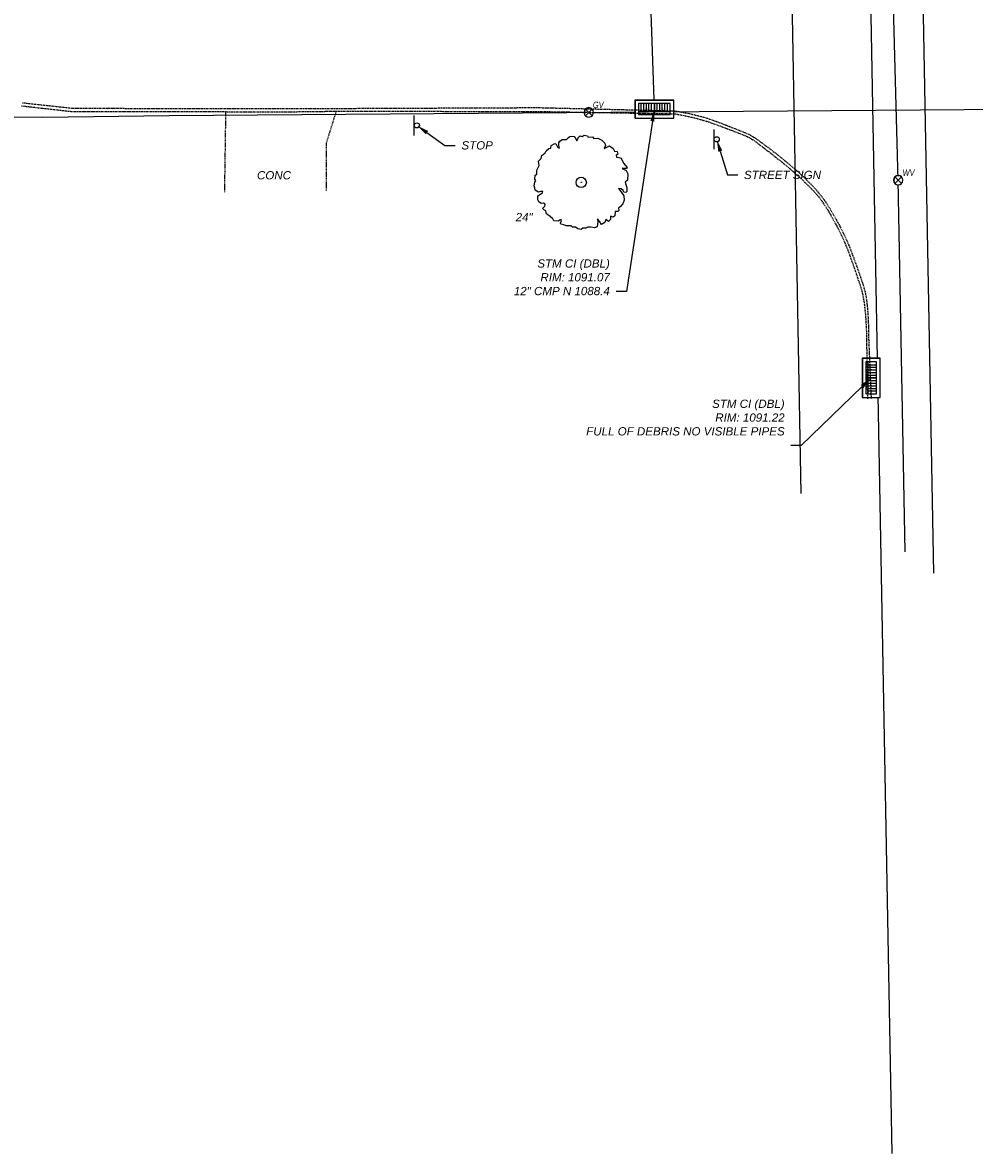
# Model space of a CAD drawing. Extents: x 193346 to 196005, y 288562 to 289022.
# Tile 9 of 12: x 195635 to 195819, y 288562 to 288780. Entities that reach past the tile are written whole.
import ezdxf
from ezdxf import colors
from ezdxf.entities.mleader import LeaderData, LeaderLine
from ezdxf.enums import TextEntityAlignment as Align
from ezdxf.math import Vec2, Vec3

# ---------------------------------------------------------------- set-up
doc = ezdxf.new("R2010")
doc.units = 0
doc.header["$MEASUREMENT"] = 0
doc.linetypes.add('c_x-pv-curb', pattern=[0.25, 0.2, -0.05])
doc.linetypes.add('c_x-pv-drive', pattern=[0.2, 0.15, -0.05])
for name, color, linetype in [('C_X-FE-Sign', 237, 'Continuous'), ('C_X-FE-Sign-Text', 237, 'Continuous'), ('C_X-PV-Curb-Back', 251, 'c_x-pv-curb'), ('C_X-PV-Curb-Face', 252, 'c_x-pv-curb'), ('C_X-PV-Drive-Asph', 251, 'c_x-pv-drive'), ('C_X-PV-Drive-Conc', 251, 'c_x-pv-drive'), ('C_X-PV-Text', 251, 'Continuous'), ('C_X-UT-Gas-Line', 44, 'c_x-ut-gas-line-t'), ('C_X-UT-Gas-Struc', 44, 'Continuous'), ('C_X-UT-Gas-Struc-WO', 7, 'Continuous'), ('C_X-UT-Misc-Line-OH', 94, 'c_x-ut-misc-line-oh-t'), ('C_X-UT-San-Line', 34, 'c_x-ut-san-line-t'), ('C_X-UT-San-Text', 34, 'Continuous'), ('C_X-UT-Stm-Line', 204, 'c_x-ut-stm-line-t'), ('C_X-UT-Stm-Struc', 204, 'Continuous'), ('C_X-UT-Stm-Struc-WO', 7, 'Continuous'), ('C_X-UT-Stm-Text', 204, 'Continuous'), ('C_X-UT-Wat-Line', 154, 'c_x-ut-wat-line-t'), ('C_X-UT-Wat-Struc', 154, 'Continuous'), ('C_X-UT-Wat-Struc-WO', 7, 'Continuous'), ('C_X-VG-Points', 56, 'Continuous'), ('C_X-VG-Tree', 56, 'Continuous')]:
    doc.layers.add(name, color=color, linetype=linetype)
doc.styles.add('CT_X-Line', font='ariali.ttf')
doc.styles.add('CT_X-Symb-N', font='ARIALNI.TTF')
doc.styles.add('CT_X-Text', font='ariali.ttf')
doc.linetypes.add('c_x-ut-gas-line-t', pattern='A,0.625,-0.07,0.625,-0.07,["GAS",CT_X-Line,S=0.07,R=0,X=-0.025,Y=-0.034],-0.22', length=1.61)
doc.linetypes.add('c_x-ut-misc-line-oh-t', pattern='A,0.5,-0.07,0.5,-0.07,["UTIL-OH",CT_X-Line,S=0.07,R=0,X=-0.025,Y=-0.034],-0.4', length=1.54)
doc.linetypes.add('c_x-ut-san-line-t', pattern='A,0.625,-0.07,0.625,-0.07,["SAN",CT_X-Line,S=0.07,R=0,X=-0.025,Y=-0.034],-0.22', length=1.61)
doc.linetypes.add('c_x-ut-stm-line-t', pattern='A,0.625,-0.07,0.625,-0.07,["STM",CT_X-Line,S=0.07,R=0,X=-0.025,Y=-0.034],-0.22', length=1.61)
doc.linetypes.add('c_x-ut-wat-line-t', pattern='A,0.625,-0.07,0.625,-0.07,["WAT",CT_X-Line,S=0.07,R=0,X=-0.025,Y=-0.034],-0.23', length=1.62)

# ---------------------------------------------------------------- blocks, each defined once
blk = doc.blocks.new('C_X-UT-Gas-Valve-T')
blk.add_wipeout([(0, 0.046), (-0.012, 0.045), (-0.023, 0.04), (-0.033, 0.033), (-0.04, 0.023), (-0.045, 0.012), (-0.046, 0), (-0.045, -0.012), (-0.04, -0.023), (-0.033, -0.033), (-0.023, -0.04), (-0.012, -0.045), (0, -0.046), (0.012, -0.045), (0.023, -0.04), (0.033, -0.033), (0.04, -0.023), (0.045, -0.012), (0.046, 0), (0.045, 0.012), (0.04, 0.023), (0.033, 0.033), (0.023, 0.04), (0.012, 0.045)]).dxf.layer = 'C_X-UT-Gas-Struc-WO'
for p, q in [((-0.036, -0.036), (0.036, 0.036)), ((0.036, -0.036), (-0.036, 0.036))]:
    blk.add_line(p, q)
at = {"flags": 128}
blk.add_lwpolyline([(0.051, 0, 1), (-0.051, 0, 1)], format="xyb", close=True, dxfattribs=at)
at = {"insert": (0.045, 0.116), "char_height": 0.07, "width": 0.05509, "attachment_point": 1, "style": 'CT_X-Symb-N', "bg_fill": 3, "box_fill_scale": 1.1, "bg_fill_color": 256, "bg_fill_transparency": 0}
blk.add_mtext('GV', dxfattribs=at)
blk = doc.blocks.new('C_X-FE-POST-SIGN')
blk.add_line((-0.099, 0.026), (0.099, 0.026))
blk.add_circle((0, 0), 0.0257)
blk = doc.blocks.new('C_X-VG-TREE-DECID')
at = {"flags": 128}
blk.add_lwpolyline([(-0.1753, 0.2772), (-0.1829, 0.2999), (-0.1803, 0.3193), (-0.1741, 0.3332), (-0.1548, 0.3488), (-0.1313, 0.3485), (-0.1197, 0.3464), (-0.1028, 0.3635), (-0.0917, 0.3732), (-0.0759, 0.3747), (-0.0579, 0.3709), (-0.0495, 0.3599), (-0.0368, 0.3355), (-0.0216, 0.3671), (-0.0092, 0.3767), (0.0088, 0.3728), (0.0225, 0.3823), (0.0509, 0.3764), (0.0554, 0.3657), (0.0921, 0.3684), (0.1017, 0.356), (0.1345, 0.3576), (0.1674, 0.3423), (0.1917, 0.3172), (0.197, 0.2985), (0.1862, 0.2745), (0.2295, 0.2963), (0.258, 0.2735), (0.2709, 0.253), (0.2903, 0.2504), (0.2967, 0.229), (0.283, 0.2196), (0.2859, 0.205), (0.3053, 0.2024), (0.3232, 0.1972), (0.3426, 0.1567), (0.3715, 0.1208), (0.3657, 0.1121), (0.3317, 0.1118), (0.3632, 0.0953), (0.377, 0.0682), (0.3749, 0.0188), (0.3568, 0.0018), (0.3707, -0.0435), (0.3686, -0.0734), (0.3616, -0.0808), (0.346, -0.0797), (0.3404, -0.0663), (0.323, -0.0533), (0.3024, -0.0493), (0.3215, -0.0741), (0.344, -0.1083), (0.3493, -0.1452), (0.3369, -0.173), (0.3183, -0.1965), (0.3032, -0.2085), (0.3057, -0.2283), (0.2973, -0.2369), (0.2764, -0.2367), (0.2714, -0.2716), (0.2576, -0.2824), (0.2373, -0.2732), (0.2367, -0.3018), (0.2212, -0.3177), (0.1988, -0.3018), (0.1907, -0.3248), (0.1647, -0.3426), (0.1519, -0.3195), (0.1314, -0.2946), (0.1336, -0.3195), (0.1281, -0.3609), (0.1067, -0.3686), (0.077, -0.3639), (0.0548, -0.3637), (0.0371, -0.3705), (0.0136, -0.3702), (-0.0016, -0.3822), (-0.0274, -0.3778), (-0.046, -0.3622), (-0.0709, -0.3631), (-0.0831, -0.3518), (-0.121, -0.3518), (-0.1415, -0.3452), (-0.1646, -0.3397), (-0.168, -0.3316), (-0.1587, -0.31), (-0.162, -0.302), (-0.1741, -0.3064), (-0.1878, -0.3159), (-0.2228, -0.3109), (-0.2295, -0.2947), (-0.2518, -0.2775), (-0.2816, -0.2546), (-0.2866, -0.232), (-0.3067, -0.2202), (-0.3124, -0.2081), (-0.2943, -0.1923), (-0.2933, -0.178), (-0.3057, -0.1681), (-0.3255, -0.1706), (-0.3443, -0.1589), (-0.3522, -0.1413), (-0.3514, -0.1101), (-0.313, -0.084), (-0.3124, -0.0749), (-0.3306, -0.0736), (-0.3467, -0.0804), (-0.3722, -0.0638), (-0.375, -0.0456), (-0.3828, -0.0271), (-0.3774, 0.0027), (-0.3677, 0.0135), (-0.3774, 0.0272), (-0.3744, 0.0589), (-0.3608, 0.0661), (-0.3611, 0.0984), (-0.3405, 0.1363), (-0.3471, 0.1711), (-0.326, 0.1925), (-0.3202, 0.2176), (-0.2912, 0.2391), (-0.2835, 0.2556), (-0.2625, 0.2751), (-0.2453, 0.2779), (-0.2439, 0.2987), (-0.2152, 0.3151), (-0.2025, 0.3103), (-0.1922, 0.2886)], close=True, dxfattribs=at)
for radius in [0.0416, 0.00206]:
    blk.add_circle((0, 0), radius)
blk = doc.blocks.new('C_X-UT-STM-CI-DBL')
blk.add_wipeout([(0.185, 0.082), (-0.185, 0.082), (-0.185, -0.082), (0.185, -0.082)]).dxf.layer = 'C_X-UT-Stm-Struc-WO'
for points in [[(0.19, 0.087), (-0.19, 0.087), (-0.19, -0.087), (0.19, -0.087)], [(0, 0.052), (-0.154, 0.052), (-0.154, -0.052), (0, -0.052)], [(0.154, 0.052), (0, 0.052), (0, -0.052), (0.154, -0.052)]]:
    blk.add_lwpolyline(points, close=True)
at = {"flags": 128}
for points in [[(-0.127, -0.027), (-0.127, 0.052)], [(-0.102, -0.027), (-0.102, 0.052)], [(-0.077, -0.027), (-0.077, 0.052)], [(-0.052, -0.027), (-0.052, 0.052)], [(-0.027, -0.027), (-0.027, 0.052)], [(0.027, -0.027), (0.027, 0.052)], [(0.052, -0.027), (0.052, 0.052)], [(0.077, -0.027), (0.077, 0.052)], [(0.102, -0.027), (0.102, 0.052)], [(0.127, -0.027), (0.127, 0.052)], [(0, -0.027), (-0.154, -0.027)], [(0.154, -0.027), (0, -0.027)]]:
    blk.add_lwpolyline(points, dxfattribs=at)
at = {"color": 250}
for centre, radius in [((-0.077, 0), 0.0031), ((0, 0), 0.00388), ((0.077, 0), 0.0031)]:
    blk.add_circle(centre, radius, dxfattribs=at)
blk = doc.blocks.new('C_X-UT-Wat-Valve-T')
blk.add_wipeout([(0, 0.046), (-0.012, 0.045), (-0.023, 0.04), (-0.033, 0.033), (-0.04, 0.023), (-0.045, 0.012), (-0.046, 0), (-0.045, -0.012), (-0.04, -0.023), (-0.033, -0.033), (-0.023, -0.04), (-0.012, -0.045), (0, -0.046), (0.012, -0.045), (0.023, -0.04), (0.033, -0.033), (0.04, -0.023), (0.045, -0.012), (0.046, 0), (0.045, 0.012), (0.04, 0.023), (0.033, 0.033), (0.023, 0.04), (0.012, 0.045)]).dxf.layer = 'C_X-UT-Wat-Struc-WO'
for p, q in [((-0.036, -0.036), (0.036, 0.036)), ((0.036, -0.036), (-0.036, 0.036))]:
    blk.add_line(p, q)
at = {"flags": 128}
blk.add_lwpolyline([(0.051, 0, 1), (-0.051, 0, 1)], format="xyb", close=True, dxfattribs=at)
at = {"insert": (0.047, 0.118), "char_height": 0.07, "width": 0.07784, "attachment_point": 1, "style": 'CT_X-Symb-N', "bg_fill": 3, "box_fill_scale": 1.1, "bg_fill_color": 256, "bg_fill_transparency": 0}
blk.add_mtext('WV', dxfattribs=at)

msp = doc.modelspace()

# ---------------------------------------------------------------- linework, layer by layer
at = {"layer": 'C_X-PV-Drive-Asph', "elevation": 1093.84, "flags": 128}
msp.add_lwpolyline([(195674.44, 288763.11), (195674.21, 288747.55)], dxfattribs=at)
at = {"layer": 'C_X-PV-Drive-Conc', "elevation": 1093.21, "flags": 128}
msp.add_lwpolyline([(195695.82, 288763.2), (195693.88, 288756.96), (195693.86, 288747.81)], dxfattribs=at)
at = {"layer": 'C_X-UT-Gas-Line'}
msp.add_line((195811.41, 288673.83), (195805.55, 288994.46), dxfattribs=at)
at = {"layer": 'C_X-UT-Gas-Line', "flags": 128}
msp.add_lwpolyline([(193892.07, 288745.84), (193892.04, 288761.94), (193898.75, 288770.71), (193940.5, 288770.4), (194025.36, 288770.82), (194150.45, 288770.22), (194259.56, 288767.43), (194617.79, 288765.22), (194719.01, 288763.62), (194831.95, 288764.41), (194999.94, 288764.79), (195056.56, 288763.5), (195140.43, 288763.79), (195228.23, 288764.07), (195362.41, 288763.31), (195639.08, 288762.04), (195663.5, 288762.39), (195825.87, 288763.58)], dxfattribs=at)
at = {"layer": 'C_X-UT-Misc-Line-OH'}
msp.add_line((195780.84, 288954.91), (195785.7, 288689.24), dxfattribs=at)
at = {"layer": 'C_X-UT-San-Line'}
msp.add_line((195803.35, 288561.57), (195794.92, 289022.47), dxfattribs=at)
at = {"layer": 'C_X-UT-Stm-Line', "flags": 128}
msp.add_lwpolyline([(195757.36, 288763.62), (195756.18, 288799.12), (195788.29, 288830)], dxfattribs=at)
at = {"layer": 'C_X-UT-Wat-Line', "flags": 128}
msp.add_lwpolyline([(195805.86, 288677.98), (195804.54, 288749.83), (195802.52, 288824.35), (195800.9, 288877.94)], dxfattribs=at)

# ---------------------------------------------------------------- block references
at = {"layer": 'C_X-FE-Sign', "xscale": 19.46699890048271, "yscale": 19.46699890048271, "zscale": 19.46699890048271, "rotation": 90}
for p in [(195711.43, 288760.45), (195769.42, 288757.76)]:
    msp.add_blockref('C_X-FE-POST-SIGN', p, dxfattribs=at)
at = {"layer": 'C_X-VG-Tree', "xscale": 23.85818388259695, "yscale": 23.85818388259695, "zscale": 0.9940909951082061}
msp.add_blockref('C_X-VG-TREE-DECID', (195743.22, 288749.43), dxfattribs=at)

# ---------------------------------------------------------------- texts
at = {"layer": 'C_X-PV-Text', "style": 'CT_X-Text'}
msp.add_text('CONC', height=1.6, dxfattribs=at).set_placement((195683.8, 288750.81), align=Align.MIDDLE)
at = {"layer": 'C_X-VG-Points', "insert": (195730.54, 288742.7), "char_height": 1.6, "attachment_point": 4, "style": 'CT_X-Text'}
msp.add_mtext('{\\C256;24" }', dxfattribs=at)

# ---------------------------------------------------------------- leaders
at = {"layer": 'C_X-FE-Sign-Text'}
ml = msp.add_multileader_mtext('Standard', dxfattribs=at)
ml.set_content('STOP', color=256, style='CT_X-Text')
ml.set_leader_properties(color=256)
ml.build(insert=Vec2(0, 0))
ml.multileader.update_dxf_attribs({"text_right_attachment_type": 3, "dogleg_length": 0.1, "arrow_head_size": 2.4, "scale": 20})
ctx = ml.context
ctx.base_point, ctx.scale, ctx.char_height, ctx.arrow_head_size, ctx.landing_gap_size, ctx.plane_origin = Vec3(195718.85, 288756.57), 20, 1.6, 2.4, 1.2, Vec3(195711.43, 288760.45)
ctx.right_attachment = 3
notes = []
notes.append((ctx, [(0, (1, 1, 0), (195716.85, 288756.57), (1, 0), 2, [(0, [(195711.43, 288760.45)], 0, [])])]))
ctx.mtext.insert, ctx.mtext.flow_direction = Vec3(195720.05, 288757.39), 5
ml = msp.add_multileader_mtext('Standard', dxfattribs=at)
ml.set_content('STREET SIGN', color=256, style='CT_X-Text')
ml.set_leader_properties(color=256)
ml.build(insert=Vec2(0, 0))
ml.multileader.update_dxf_attribs({"text_right_attachment_type": 3, "dogleg_length": 0.1, "arrow_head_size": 2.4, "scale": 20})
ctx = ml.context
ctx.base_point, ctx.scale, ctx.char_height, ctx.arrow_head_size, ctx.landing_gap_size, ctx.plane_origin = Vec3(195773.49, 288750.86), 20, 1.6, 2.4, 1.2, Vec3(195769.42, 288757.76)
ctx.right_attachment = 3
notes.append((ctx, [(0, (1, 1, 0), (195771.49, 288750.86), (1, 0), 2, [(0, [(195769.42, 288757.76)], 0, [])])]))
ctx.mtext.insert, ctx.mtext.width, ctx.mtext.flow_direction = Vec3(195774.69, 288751.67), 1.4647, 5
at = {"layer": 'C_X-UT-San-Text'}
ml = msp.add_multileader_mtext('Standard', dxfattribs=at)
ml.set_content('SAN MH\\PRIM: 1091.25\\P8" CLAY W 1080.9\\P12" CLAY N&S 1080.9', color=256, style='CT_X-Text')
ml.set_leader_properties(color=256)
ml.build(insert=Vec2(0, 0))
ml.multileader.update_dxf_attribs({"text_right_attachment_type": 3, "dogleg_length": 0.1, "arrow_head_size": 2.4, "scale": 20})
ctx = ml.context
ctx.base_point, ctx.scale, ctx.char_height, ctx.arrow_head_size, ctx.landing_gap_size, ctx.plane_origin = Vec3(195812.27, 288803.98), 20, 1.6, 2.4, 1.2, Vec3(195799.05, 288796.77)
ctx.right_attachment = 3
notes.append((ctx, [(0, (1, 1, 0), (195810.27, 288803.98), (1, 0), 2, [(0, [(195799.05, 288796.77)], 0, [])])]))
ctx.mtext.insert, ctx.mtext.flow_direction = Vec3(195813.47, 288804.8), 5
for ctx, leaders in notes:
    for number, flags, end, landing, length, lines in leaders:
        leader = LeaderData()
        leader.index, (leader.has_last_leader_line, leader.has_dogleg_vector, leader.attachment_direction) = number, flags
        leader.last_leader_point, leader.dogleg_vector, leader.dogleg_length = Vec3(end), Vec3(landing), length
        for number, points, colour, breaks in lines:
            line = LeaderLine()
            line.index, line.vertices, line.color, line.breaks = number, Vec3.list(points), colors.encode_raw_color(colour), breaks
            leader.lines.append(line)
        ctx.leaders.append(leader)

# ---------------------------------------------------------------- next in the draw order: block references
at = {"layer": 'C_X-UT-Gas-Struc', "xscale": 17.92447941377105, "yscale": 17.92447941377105, "zscale": 17.92447941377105, "rotation": 8.537736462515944e-07}
msp.add_blockref('C_X-UT-Gas-Valve-T', (195744.67, 288762.97), dxfattribs=at)
at = {"layer": 'C_X-UT-Stm-Struc', "xscale": 20.00342915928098, "yscale": 20.00342915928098, "zscale": 20.00342915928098}
for p, rotation in [((195757.36, 288763.62), 8.537736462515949e-07), ((195799.27, 288711.62), 270)]:
    msp.add_blockref('C_X-UT-STM-CI-DBL', p, dxfattribs=dict(at, rotation=rotation))
at = {"layer": 'C_X-UT-Wat-Struc', "xscale": 17.76629559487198, "yscale": 17.76629559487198, "zscale": 17.76629559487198}
msp.add_blockref('C_X-UT-Wat-Valve-T', (195804.54, 288749.83), dxfattribs=at)

# ---------------------------------------------------------------- next in the draw order: linework, layer by layer
at = {"layer": 'C_X-PV-Curb-Back', "flags": 128}
for points, elevation in [([(195634.99, 288764.24), (195644.75, 288763.14), (195647.77, 288763.16), (195674.44, 288763.11), (195684.32, 288763.06), (195695.82, 288763.2), (195734.91, 288763.15), (195761.33, 288762.7)], 1097.73), ([(195761.33, 288762.7), (195761.99, 288762.58), (195762.64, 288762.45), (195763.29, 288762.31), (195763.94, 288762.17), (195764.59, 288762.02), (195765.24, 288761.87), (195765.88, 288761.71), (195765.88, 288761.71), (195766.29, 288761.6), (195766.69, 288761.49), (195767.08, 288761.37), (195767.48, 288761.25), (195767.87, 288761.12), (195768.27, 288760.99), (195768.66, 288760.85), (195768.66, 288760.85), (195769.91, 288760.39), (195771.16, 288759.92), (195772.41, 288759.44), (195773.66, 288758.96), (195774.9, 288758.47), (195775.1, 288758.39), (195775.31, 288758.29), (195775.51, 288758.19), (195775.7, 288758.09), (195775.89, 288757.98), (195776.17, 288757.81), (195776.45, 288757.63), (195776.73, 288757.44), (195777, 288757.25), (195777.26, 288757.06), (195777.99, 288756.52), (195778.71, 288755.97), (195779.43, 288755.42), (195780.15, 288754.86), (195780.86, 288754.3), (195781.53, 288753.76), (195782.19, 288753.22), (195782.84, 288752.67), (195783.5, 288752.12), (195784.14, 288751.56), (195784.79, 288751), (195785.42, 288750.43), (195785.42, 288750.43), (195785.85, 288750.04), (195786.27, 288749.65), (195786.68, 288749.25), (195787.09, 288748.84), (195787.49, 288748.43), (195787.89, 288748.02), (195788.28, 288747.6), (195788.28, 288747.6), (195788.54, 288747.32), (195788.79, 288747.04), (195789.03, 288746.75), (195789.27, 288746.45), (195789.5, 288746.15), (195789.72, 288745.85), (195789.94, 288745.54), (195790.16, 288745.23), (195790.37, 288744.91), (195790.57, 288744.59), (195790.57, 288744.59), (195790.91, 288744.04), (195791.24, 288743.48), (195791.57, 288742.91), (195791.89, 288742.35), (195792.21, 288741.77), (195792.52, 288741.2), (195792.82, 288740.62), (195793.11, 288740.04), (195793.4, 288739.46), (195793.69, 288738.87), (195793.69, 288738.87), (195793.89, 288738.43), (195794.09, 288737.99), (195794.28, 288737.54), (195794.47, 288737.09), (195794.65, 288736.64), (195794.82, 288736.19), (195794.82, 288736.19), (195795.22, 288735.11), (195795.6, 288734.04), (195795.99, 288732.96), (195796.36, 288731.89), (195796.73, 288730.8), (195797.1, 288729.72), (195797.1, 288729.72), (195797.21, 288729.36), (195797.32, 288729), (195797.42, 288728.63), (195797.52, 288728.27), (195797.61, 288727.9), (195797.69, 288727.53), (195797.76, 288727.15), (195797.83, 288726.78), (195797.89, 288726.41), (195797.94, 288726.03), (195797.94, 288726.03), (195798.02, 288725.41), (195798.09, 288724.79), (195798.15, 288724.16), (195798.2, 288723.54), (195798.25, 288722.91), (195798.29, 288722.28), (195798.32, 288721.66), (195798.35, 288721.03), (195798.37, 288720.4), (195798.38, 288719.77), (195798.38, 288719.77), (195798.58, 288707.57)], 1091.62)]:
    msp.add_lwpolyline(points, dxfattribs=dict(at, elevation=elevation))
at = {"layer": 'C_X-PV-Curb-Face', "flags": 128}
for points, elevation in [([(195635.19, 288764.84), (195644.68, 288763.81), (195647.69, 288763.77), (195684.28, 288763.69), (195734.88, 288763.9), (195761.46, 288763.26)], 1098.3), ([(195761.46, 288763.26), (195762.12, 288763.13), (195762.78, 288763.01), (195763.44, 288762.87), (195764.1, 288762.73), (195764.76, 288762.59), (195765.41, 288762.43), (195766.07, 288762.27), (195766.07, 288762.27), (195766.47, 288762.17), (195766.87, 288762.06), (195767.26, 288761.94), (195767.66, 288761.82), (195768.05, 288761.69), (195768.44, 288761.56), (195768.83, 288761.41), (195768.83, 288761.41), (195770.07, 288760.95), (195771.31, 288760.47), (195772.54, 288759.99), (195773.78, 288759.5), (195775.01, 288759.01), (195775.24, 288758.91), (195775.46, 288758.81), (195775.69, 288758.7), (195775.91, 288758.58), (195776.13, 288758.45), (195776.45, 288758.26), (195776.77, 288758.06), (195777.08, 288757.85), (195777.39, 288757.64), (195777.69, 288757.43), (195778.41, 288756.9), (195779.13, 288756.37), (195779.84, 288755.83), (195780.55, 288755.28), (195781.25, 288754.73), (195781.82, 288754.27), (195782.4, 288753.81), (195782.96, 288753.34), (195783.52, 288752.87), (195784.08, 288752.39), (195784.64, 288751.91), (195785.19, 288751.42), (195785.73, 288750.92), (195786.12, 288750.57), (195786.5, 288750.2), (195786.88, 288749.84), (195787.25, 288749.46), (195787.62, 288749.09), (195787.99, 288748.7), (195788.34, 288748.32), (195788.7, 288747.93), (195788.95, 288747.64), (195789.2, 288747.34), (195789.45, 288747.04), (195789.69, 288746.74), (195789.92, 288746.43), (195790.15, 288746.12), (195790.37, 288745.81), (195790.59, 288745.49), (195790.8, 288745.17), (195791, 288744.84), (195791, 288744.84), (195791.35, 288744.28), (195791.68, 288743.71), (195792.02, 288743.14), (195792.34, 288742.56), (195792.66, 288741.99), (195792.98, 288741.41), (195793.28, 288740.82), (195793.59, 288740.23), (195793.88, 288739.64), (195794.17, 288739.05), (195794.17, 288739.05), (195794.39, 288738.59), (195794.6, 288738.13), (195794.8, 288737.66), (195795, 288737.2), (195795.19, 288736.73), (195795.37, 288736.25), (195795.37, 288736.25), (195795.77, 288735.19), (195796.16, 288734.13), (195796.54, 288733.07), (195796.92, 288732.01), (195797.28, 288730.94), (195797.65, 288729.87), (195797.65, 288729.87), (195797.76, 288729.52), (195797.86, 288729.16), (195797.96, 288728.81), (195798.05, 288728.45), (195798.14, 288728.09), (195798.21, 288727.73), (195798.28, 288727.36), (195798.34, 288727), (195798.4, 288726.63), (195798.44, 288726.27), (195798.44, 288726.27), (195798.51, 288725.65), (195798.57, 288725.03), (195798.62, 288724.41), (195798.66, 288723.8), (195798.7, 288723.18), (195798.73, 288722.56), (195798.75, 288721.94), (195798.76, 288721.32), (195798.77, 288720.7), (195798.76, 288720.08), (195798.76, 288720.08), (195799.29, 288707.56)], 1091.21)]:
    msp.add_lwpolyline(points, dxfattribs=dict(at, elevation=elevation))

# ---------------------------------------------------------------- next in the draw order: leaders
at = {"layer": 'C_X-UT-Stm-Text'}
ml = msp.add_multileader_mtext('Standard', dxfattribs=at)
ml.set_content('STM CI (DBL)\\PRIM: 1091.07\\P12" CMP N 1088.4', color=256, style='CT_X-Text')
ml.set_leader_properties(color=256)
ml.build(insert=Vec2(0, 0))
ml.multileader.update_dxf_attribs({"text_right_attachment_type": 3, "dogleg_length": 0.1, "arrow_head_size": 2.4, "scale": 20})
ctx = ml.context
ctx.base_point, ctx.scale, ctx.char_height, ctx.arrow_head_size, ctx.landing_gap_size, ctx.plane_origin = Vec3(195729.35, 288733.72), 20, 1.6, 2.4, 1.2, Vec3(195757.36, 288763.62)
ctx.right_attachment, ctx.text_align_type = 3, 2
notes = []
notes.append((ctx, [(1, (1, 1, 0), (195751.95, 288728.33), (-1, 0), 2, [(0, [(195757.36, 288763.62)], 0, [])])]))
ctx.mtext.insert, ctx.mtext.alignment, ctx.mtext.flow_direction = Vec3(195748.75, 288734.54), 3, 5
ml = msp.add_multileader_mtext('Standard', dxfattribs=at)
ml.set_content('STM CI (DBL)\\PRIM: 1091.22\\PFULL OF DEBRIS NO VISIBLE PIPES', color=256, style='CT_X-Text')
ml.set_leader_properties(color=256)
ml.build(insert=Vec2(0, 0))
ml.multileader.update_dxf_attribs({"text_right_attachment_type": 3, "dogleg_length": 0.1, "arrow_head_size": 2.4, "scale": 20})
ctx = ml.context
ctx.base_point, ctx.scale, ctx.char_height, ctx.arrow_head_size, ctx.landing_gap_size, ctx.plane_origin = Vec3(195761.83, 288706.59), 20, 1.6, 2.4, 1.2, Vec3(195799.27, 288711.62)
ctx.right_attachment, ctx.text_align_type = 3, 2
notes.append((ctx, [(1, (1, 1, 0), (195785.76, 288698.5), (-1, 0), 2, [(0, [(195799.27, 288711.62)], 0, [])])]))
ctx.mtext.insert, ctx.mtext.width, ctx.mtext.alignment, ctx.mtext.flow_direction = Vec3(195782.56, 288707.4), 20.8213, 3, 5
for ctx, leaders in notes:
    for number, flags, end, landing, length, lines in leaders:
        leader = LeaderData()
        leader.index, (leader.has_last_leader_line, leader.has_dogleg_vector, leader.attachment_direction) = number, flags
        leader.last_leader_point, leader.dogleg_vector, leader.dogleg_length = Vec3(end), Vec3(landing), length
        for number, points, colour, breaks in lines:
            line = LeaderLine()
            line.index, line.vertices, line.color, line.breaks = number, Vec3.list(points), colors.encode_raw_color(colour), breaks
            leader.lines.append(line)
        ctx.leaders.append(leader)

doc.saveas('drawing.dxf')
